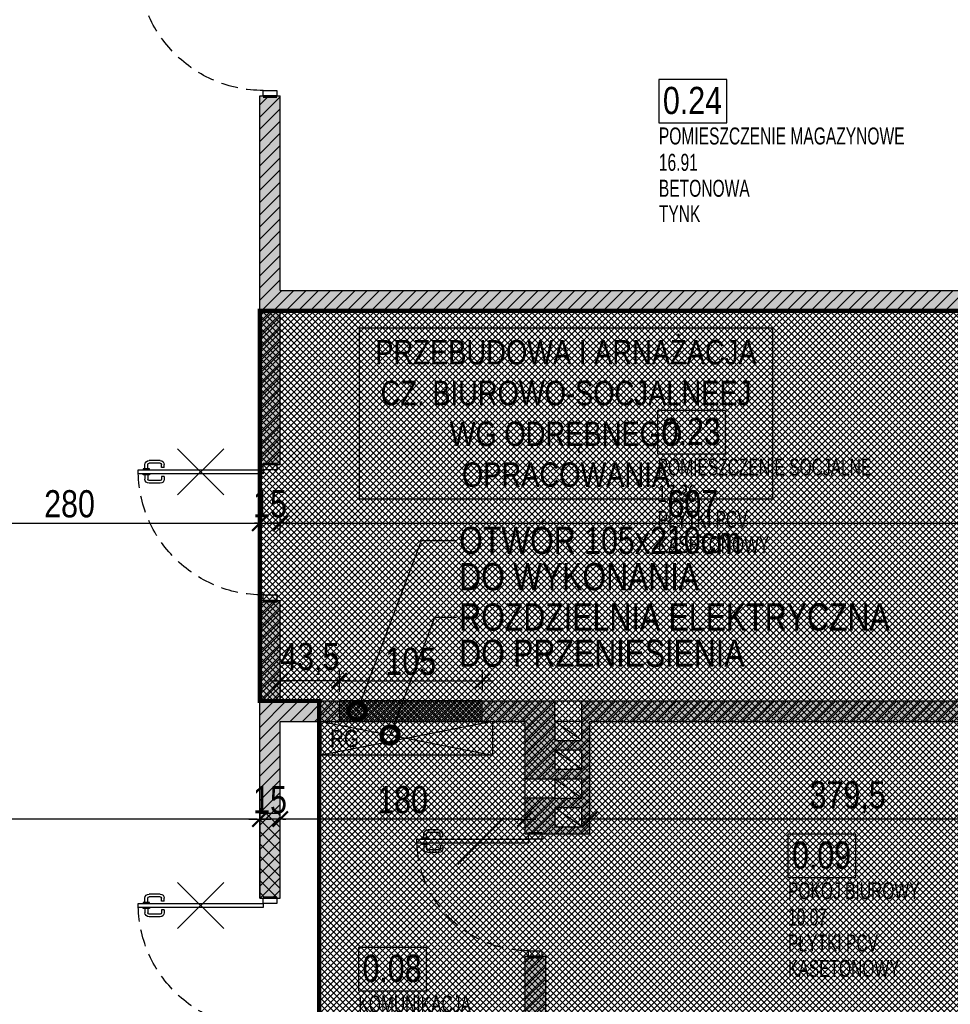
# Model space of a CAD drawing. Header units: millimetres. Extents: x 59331 to 112314, y -16110 to 34390.
# Tile 175 of 198: x 71515 to 72200, y 21172 to 21896. Entities that reach past the tile are written whole.
import ezdxf
from ezdxf import colors
from ezdxf.entities.mleader import LeaderData, LeaderLine
from ezdxf.math import Vec2, Vec3

# ---------------------------------------------------------------- set-up
doc = ezdxf.new("R2010")
doc.units = ezdxf.units.MM
doc.linetypes.add('( Dashed )', pattern=[0.75, 0.5, -0.25])
doc.linetypes.add('DASHED', pattern=[0.75, 0.5, -0.25])
doc.layers.get('DEFPOINTS').update_dxf_attribs({"lineweight": 9})
for name, color, linetype in [('_HSA_ELEKTRYKA', 72, 'Continuous'), ('_HSA_HATCH_WYPEŁNIENIA_PRZEGRÓD', 205, 'Continuous'), ('_HSA_NUMERACJA POMIESZCZEN', 43, 'Continuous'), ('_HSA_STOLARKA_WEWNĘTRZNA', 132, 'Continuous'), ('_HSA_WIDOKOWE_CIENKIE', 8, 'Continuous'), ('_HSA_WYM_100', 141, 'Continuous'), ('_HSA_ZAKRES_OPRACOWANIA', 213, 'Continuous'), ('_HSA_ŚCIANY_DZIAŁOWE', 6, 'Continuous')]:
    doc.layers.add(name, color=color, linetype=linetype)
doc.layers.add('_HSA_NUMERACJA POMIESZCZEN POMOC', color=7, linetype='Continuous', true_color=0x38940a, plot=False)
doc.layers.add('_HSA_WYBURZENIA', color=7, linetype='Continuous', true_color=0xdd0303)
doc.layers.add('_HSA_WYBURZENIA_01', color=7, linetype='Continuous', true_color=0xdd0303)
doc.layers.add('_HSA_ZAKRES_OPRACOWANIA_HATCH', color=31, linetype='Continuous', transparency=0.5)
doc.styles.add('Arial', font='Arial.ttf')
doc.styles.add('ARIAL_100', font='Arial.ttf', dxfattribs={"width": 0.8, "height": 20})
doc.styles.add('ARIAL_50', font='Arial Narrow.ttf', dxfattribs={"width": 0.8, "height": 10})
doc.dimstyles.new('WYM_WEWN_100', dxfattribs={"dimtxt": 20, "dimasz": 2, "dimexe": 10, "dimexo": 0, "dimgap": 4, "dimtad": 1, "dimdec": 1, "dimrnd": 0.1, "dimtxsty": 'ARIAL_100', "dimblk": 'Wym-03', "dimcen": 0, "dimdle": 10, "dimse1": 1, "dimse2": 1, "dimclrt": 256, "dimazin": 2, "dimtfac": 1, "dimtdec": 1, "dimtix": 1, "dimtmove": 2, "dimatfit": 0, "dimfxl": 1, "dimtolj": 1, "dimtzin": 0, "dimarcsym": 0})

# ---------------------------------------------------------------- blocks, each defined once
blk = doc.blocks.new('*U28')
for p, q in [((4.2, 87), (1.1, 87)), ((4.2, 88.25), (5, 88.25)), ((4.2, 83.75), (4.2, 88.25)), ((8.725, 88.25), (7.925, 88.25)), ((8.725, 83.75), (8.725, 88.25)), ((8.725, 87), (11.825, 87)), ((-1.9, 75.86), (-1.9, 84)), ((0.1, 75.86), (0.1, 84)), ((4.2, 85), (1.1, 85)), ((5, 83.75), (4.2, 83.75)), ((7.925, 83.75), (8.725, 83.75)), ((8.725, 85), (11.825, 85)), ((12.825, 75.86), (12.825, 84)), ((14.825, 75.86), (14.825, 84)), ((3.2, 74.86), (1.1, 74.86)), ((3.2, 72.86), (1.1, 72.86)), ((3.2, 72.86), (3.2, 74.86)), ((9.725, 72.86), (9.725, 74.86)), ((9.725, 74.86), (11.825, 74.86)), ((9.725, 72.86), (11.825, 72.86))]:
    blk.add_line(p, q)
for points in [[(5, 0), (7.925, 0), (7.925, 92), (5, 92)], [(1, 0), (1, -10), (5, -10), (5, 0)], [(97, 0), (97, -10), (101, -10), (101, 0)]]:
    blk.add_lwpolyline(points, close=True)
for points in [[(0, 0), (0, -10)], [(102, 0), (102, -10)]]:
    blk.add_lwpolyline(points)
for centre, radius, start, end in [((1.1, 84), 3, 90, 180), ((11.825, 84), 3, 0, 90), ((1.1, 84), 1, 90, 180), ((11.825, 84), 1, 0, 90), ((1.1, 75.86), 3, 180, 270), ((1.1, 75.86), 1, 180, 270), ((11.825, 75.86), 3, 270, 0), ((11.825, 75.86), 1, 270, 0)]:
    blk.add_arc(centre, radius, start, end)
at = {"linetype": 'DASHED', "ltscale": 25}
blk.add_arc((5, 0), 92, 0, 90, dxfattribs=at)
blk = doc.blocks.new('*U30')
for p, q in [((-1.9, 65.86), (-1.9, 74)), ((0.1, 65.86), (0.1, 74)), ((4.2, 77), (1.1, 77)), ((4.2, 75), (1.1, 75)), ((4.2, 78.25), (5, 78.25)), ((4.2, 73.75), (4.2, 78.25)), ((5, 73.75), (4.2, 73.75)), ((8.725, 78.25), (7.925, 78.25)), ((7.925, 73.75), (8.725, 73.75)), ((8.725, 73.75), (8.725, 78.25)), ((8.725, 77), (11.825, 77)), ((8.725, 75), (11.825, 75)), ((12.825, 65.86), (12.825, 74)), ((14.825, 65.86), (14.825, 74)), ((3.2, 64.86), (1.1, 64.86)), ((3.2, 62.86), (1.1, 62.86)), ((3.2, 62.86), (3.2, 64.86)), ((9.725, 62.86), (9.725, 64.86)), ((9.725, 64.86), (11.825, 64.86)), ((9.725, 62.86), (11.825, 62.86))]:
    blk.add_line(p, q)
for points in [[(5, 0), (7.925, 0), (7.925, 82), (5, 82)], [(1, 0), (1, -10), (5, -10), (5, 0)], [(87, 0), (87, -10), (91, -10), (91, 0)]]:
    blk.add_lwpolyline(points, close=True)
for points in [[(0, 0), (0, -10)], [(92, 0), (92, -10)]]:
    blk.add_lwpolyline(points)
at = {"linetype": 'DASHED', "ltscale": 25}
blk.add_arc((5, 0), 82, 0, 90, dxfattribs=at)
for centre, radius, start, end in [((1.1, 74), 3, 90, 180), ((1.1, 74), 1, 90, 180), ((11.825, 74), 3, 0, 90), ((11.825, 74), 1, 0, 90), ((1.1, 65.86), 3, 180, 270), ((1.1, 65.86), 1, 180, 270), ((11.825, 65.86), 3, 270, 0), ((11.825, 65.86), 1, 270, 0)]:
    blk.add_arc(centre, radius, start, end)
blk = doc.blocks.new('NUMERACJA_POMIESZCZEŃ_200')
blk.add_lwpolyline([(50, 31.85), (0, 31.85), (0, 0), (50, 0)], close=True)
at = {"style": 'ARIAL_100', "width": 0.8}
blk.add_attdef('OPIS_TABELKA', (2.96, 6.47), '', height=20, dxfattribs=at)
at = {"layer": '_HSA_NUMERACJA POMIESZCZEN POMOC', "style": 'ARIAL_50', "width": 0.8}
for tag, p in [('NAZWA', (0, -15.93)), ('POWIERZCHNIA', (0, -35.3)), ('POSADZKA', (0, -54.39)), ('SUFIT', (0, -73.08))]:
    blk.add_attdef(tag, p, '', height=12.5, dxfattribs=at)
blk = doc.blocks.new('A$C6782ac1e')
at = {"linetype": 'Continuous', "ltscale": 400}
for p, q in [((-12.24, 20.65), (12.24, -20.65)), ((20.65, 12.24), (-20.65, -12.24))]:
    blk.add_line(p, q, dxfattribs=at)
blk = doc.blocks.new('_DotSmall')
at = {"color": 0, "linetype": 'ByBlock', "const_width": 0.5}
blk.add_lwpolyline([(-0.0625, 0, 1), (0.0625, 0, 1)], format="xyb", close=True, dxfattribs=at)
blk = doc.blocks.new('Wym-03')
for p, q in [((0, 4), (0, -4)), ((-4, 0), (4, 0))]:
    blk.add_line(p, q)
blk.add_lwpolyline([(-2.83, -2.83, 0.8, 0.8, 0), (2.83, 2.83, 0.05, 0.05, 0)], format="xyseb")
blk = doc.blocks.new('*D408')
at = {"layer": '_HSA_WYBURZENIA_01', "color": 0, "lineweight": -2, "transparency": 16777216}
blk.add_line((71752.31, 21409.71), (71853.31, 21409.71), dxfattribs=at)
at = {"layer": 'DEFPOINTS', "color": 0, "transparency": 16777216}
for p in [(71855.31, 21409.71), (71750.31, 21379.88), (71855.31, 21379.88)]:
    blk.add_point(p, dxfattribs=at)
at = {"layer": '_HSA_WYBURZENIA_01', "color": 0, "lineweight": -2, "transparency": 16777216, "xscale": 2, "yscale": 2, "zscale": 2, "rotation": 180}
blk.add_blockref('Wym-03', (71750.31, 21409.71), dxfattribs=at)
at = {"layer": '_HSA_WYBURZENIA_01', "color": 0, "lineweight": -2, "transparency": 16777216, "xscale": 2, "yscale": 2, "zscale": 2}
blk.add_blockref('Wym-03', (71855.31, 21409.71), dxfattribs=at)
at = {"layer": '_HSA_WYBURZENIA_01', "transparency": 16777216, "insert": (71802.81, 21423.92), "char_height": 20, "attachment_point": 5, "style": 'ARIAL_100'}
blk.add_mtext('\\A1;105', dxfattribs=at)
blk = doc.blocks.new('*D409')
at = {"layer": '_HSA_WYBURZENIA_01', "color": 0, "lineweight": -2, "transparency": 16777216}
for p, q in [((71704.81, 21409.71), (71702.81, 21409.71)), ((71750.31, 21409.71), (71706.81, 21409.71)), ((71752.31, 21409.71), (71754.31, 21409.71))]:
    blk.add_line(p, q, dxfattribs=at)
at = {"layer": 'DEFPOINTS', "color": 0, "transparency": 16777216}
for p in [(71706.81, 21409.71), (71706.81, 21394.88), (71750.31, 21394.88)]:
    blk.add_point(p, dxfattribs=at)
at = {"layer": '_HSA_WYBURZENIA_01', "color": 0, "lineweight": -2, "transparency": 16777216, "xscale": 2, "yscale": 2, "zscale": 2}
blk.add_blockref('Wym-03', (71706.81, 21409.71), dxfattribs=at)
at = {"layer": '_HSA_WYBURZENIA_01', "color": 0, "lineweight": -2, "transparency": 16777216, "xscale": 2, "yscale": 2, "zscale": 2, "rotation": 180}
blk.add_blockref('Wym-03', (71750.31, 21409.71), dxfattribs=at)
at = {"layer": '_HSA_WYBURZENIA_01', "transparency": 16777216, "insert": (71728.56, 21425.73), "char_height": 20, "attachment_point": 5, "style": 'ARIAL_100'}
blk.add_mtext('\\A1;43,5', dxfattribs=at)
blk = doc.blocks.new('*D732')
at = {"layer": '_HSA_WYM_100', "color": 0, "lineweight": -2, "transparency": 16777216}
blk.add_line((71413.81, 21525.61), (71689.81, 21525.61), dxfattribs=at)
at = {"layer": 'DEFPOINTS', "color": 0, "transparency": 16777216}
for p in [(71691.81, 21525.61), (71411.81, 21499.96), (71691.81, 21468.86)]:
    blk.add_point(p, dxfattribs=at)
at = {"layer": '_HSA_WYM_100', "color": 0, "lineweight": -2, "transparency": 16777216, "xscale": 2, "yscale": 2, "zscale": 2}
for p, rotation in [((71411.81, 21525.61), 180.0000000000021), ((71691.81, 21525.61), 2.137332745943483e-12)]:
    blk.add_blockref('Wym-03', p, dxfattribs=dict(at, rotation=rotation))
at = {"layer": '_HSA_WYM_100', "transparency": 16777216, "insert": (71551.81, 21539.82), "char_height": 20, "attachment_point": 5, "style": 'ARIAL_100'}
blk.add_mtext('\\A1;280', dxfattribs=at)
blk = doc.blocks.new('*D733')
at = {"layer": '_HSA_WYM_100', "color": 0, "lineweight": -2, "transparency": 16777216}
for p, q in [((71689.81, 21525.61), (71687.81, 21525.61)), ((71691.81, 21525.61), (71706.81, 21525.61)), ((71708.81, 21525.61), (71710.81, 21525.61))]:
    blk.add_line(p, q, dxfattribs=at)
at = {"layer": 'DEFPOINTS', "color": 0, "transparency": 16777216}
for p in [(71706.81, 21525.61), (71691.81, 21468.86), (71706.81, 21468.86)]:
    blk.add_point(p, dxfattribs=at)
at = {"layer": '_HSA_WYM_100', "color": 0, "lineweight": -2, "transparency": 16777216, "xscale": 2, "yscale": 2, "zscale": 2}
for p, rotation in [((71691.81, 21525.61), 2.158273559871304e-12), ((71706.81, 21525.61), 180.0000000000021)]:
    blk.add_blockref('Wym-03', p, dxfattribs=dict(at, rotation=rotation))
at = {"layer": '_HSA_WYM_100', "transparency": 16777216, "insert": (71699.31, 21539.82), "char_height": 20, "attachment_point": 5, "style": 'ARIAL_100'}
blk.add_mtext('\\A1;15', dxfattribs=at)
blk = doc.blocks.new('*D734')
at = {"layer": '_HSA_WYM_100', "color": 0, "lineweight": -2, "transparency": 16777216}
blk.add_line((71708.81, 21525.61), (72311.81, 21525.61), dxfattribs=at)
at = {"layer": 'DEFPOINTS', "color": 0, "transparency": 16777216}
for p in [(72313.81, 21619.24), (72313.81, 21525.61), (71706.81, 21468.86)]:
    blk.add_point(p, dxfattribs=at)
at = {"layer": '_HSA_WYM_100', "color": 0, "lineweight": -2, "transparency": 16777216, "xscale": 2, "yscale": 2, "zscale": 2}
for p, rotation in [((71706.81, 21525.61), 180.0000000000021), ((72313.81, 21525.61), 2.137332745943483e-12)]:
    blk.add_blockref('Wym-03', p, dxfattribs=dict(at, rotation=rotation))
at = {"layer": '_HSA_WYM_100', "transparency": 16777216, "insert": (72010.31, 21539.82), "char_height": 20, "attachment_point": 5, "style": 'ARIAL_100'}
blk.add_mtext('\\A1;607', dxfattribs=at)
blk = doc.blocks.new('*D824')
at = {"layer": '_HSA_WYM_100', "color": 0, "lineweight": -2, "transparency": 16777216}
blk.add_line((72311.81, 21307.95), (71936.49, 21307.95), dxfattribs=at)
at = {"layer": 'DEFPOINTS', "color": 0, "transparency": 16777216}
for p in [(71934.49, 21370.53), (72313.81, 21370.53), (71934.49, 21307.95)]:
    blk.add_point(p, dxfattribs=at)
at = {"layer": '_HSA_WYM_100', "color": 0, "lineweight": -2, "transparency": 16777216, "xscale": 2, "yscale": 2, "zscale": 2}
for p, rotation in [((71934.49, 21307.95), 179.9999999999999), ((72313.81, 21307.95), 359.9999999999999)]:
    blk.add_blockref('Wym-03', p, dxfattribs=dict(at, rotation=rotation))
at = {"layer": '_HSA_WYM_100', "transparency": 16777216, "insert": (72124.15, 21323.97), "char_height": 20, "attachment_point": 5, "style": 'ARIAL_100'}
blk.add_mtext('\\A1;379,5', dxfattribs=at)
blk = doc.blocks.new('*D825')
at = {"layer": '_HSA_WYM_100', "color": 0, "lineweight": -2, "transparency": 16777216}
blk.add_line((71884.81, 21307.95), (71708.81, 21307.95), dxfattribs=at)
at = {"layer": 'DEFPOINTS', "color": 0, "transparency": 16777216}
for p in [(71706.81, 21312.01), (71706.81, 21307.95), (71886.81, 21307.95)]:
    blk.add_point(p, dxfattribs=at)
at = {"layer": '_HSA_WYM_100', "color": 0, "lineweight": -2, "transparency": 16777216, "xscale": 2, "yscale": 2, "zscale": 2}
for p, rotation in [((71706.81, 21307.95), 179.9999999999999), ((71886.81, 21307.95), 359.9999999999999)]:
    blk.add_blockref('Wym-03', p, dxfattribs=dict(at, rotation=rotation))
at = {"layer": '_HSA_WYM_100', "transparency": 16777216, "insert": (71796.81, 21322.16), "char_height": 20, "attachment_point": 5, "style": 'ARIAL_100'}
blk.add_mtext('\\A1;180', dxfattribs=at)
blk = doc.blocks.new('*D826')
at = {"layer": '_HSA_WYM_100', "color": 0, "lineweight": -2, "transparency": 16777216}
for p, q in [((71689.81, 21307.95), (71687.81, 21307.95)), ((71706.81, 21307.95), (71691.81, 21307.95)), ((71708.81, 21307.95), (71710.81, 21307.95))]:
    blk.add_line(p, q, dxfattribs=at)
at = {"layer": 'DEFPOINTS', "color": 0, "transparency": 16777216}
for p in [(71691.81, 21312.57), (71691.81, 21307.95), (71706.81, 21312.01)]:
    blk.add_point(p, dxfattribs=at)
at = {"layer": '_HSA_WYM_100', "color": 0, "lineweight": -2, "transparency": 16777216, "xscale": 2, "yscale": 2, "zscale": 2}
for p, rotation in [((71691.81, 21307.95), 359.9999999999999), ((71706.81, 21307.95), 179.9999999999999)]:
    blk.add_blockref('Wym-03', p, dxfattribs=dict(at, rotation=rotation))
at = {"layer": '_HSA_WYM_100', "transparency": 16777216, "insert": (71699.31, 21322.16), "char_height": 20, "attachment_point": 5, "style": 'ARIAL_100'}
blk.add_mtext('\\A1;15', dxfattribs=at)
blk = doc.blocks.new('*D827')
at = {"layer": '_HSA_WYM_100', "color": 0, "lineweight": -2, "transparency": 16777216}
blk.add_line((71689.81, 21307.95), (70794.33, 21307.95), dxfattribs=at)
at = {"layer": 'DEFPOINTS', "color": 0, "transparency": 16777216}
for p in [(70792.33, 21352.41), (71691.81, 21312.57), (70792.33, 21307.95)]:
    blk.add_point(p, dxfattribs=at)
at = {"layer": '_HSA_WYM_100', "color": 0, "lineweight": -2, "transparency": 16777216, "xscale": 2, "yscale": 2, "zscale": 2}
for p, rotation in [((70792.33, 21307.95), 179.9999999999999), ((71691.81, 21307.95), 359.9999999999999)]:
    blk.add_blockref('Wym-03', p, dxfattribs=dict(at, rotation=rotation))
at = {"layer": '_HSA_WYM_100', "transparency": 16777216, "insert": (71242.07, 21323.97), "char_height": 20, "attachment_point": 5, "style": 'ARIAL_100'}
blk.add_mtext('\\A1;899,5', dxfattribs=at)

msp = doc.modelspace()

# ---------------------------------------------------------------- hatches: boundary and pattern name
at = {"layer": '_HSA_HATCH_WYPEŁNIENIA_PRZEGRÓD'}
h = msp.add_hatch(dxfattribs=at)
h.set_pattern_fill('ANSI31', color=256, scale=2, angle=-1e-13, style=0)
h.paths.add_polyline_path([(71706.81, 23208.7), (71706.81, 23216.14), (71691.81, 23216.14), (71691.81, 23208.7)])
h.paths.add_polyline_path([(71677.81, 23208.7), (71677.81, 23172.98), (71727.81, 23172.98), (71727.81, 23208.7)])
h.paths.add_polyline_path([(71706.81, 23172.98), (71691.81, 23172.98), (71691.81, 23005.54), (71706.81, 23005.54)])
h.paths.add_polyline_path([(72028.81, 22730.14), (72028.81, 22702.23), (72043.81, 22702.23), (72043.81, 22730.14), (72313.81, 22730.14), (72313.81, 22745.14), (71706.81, 22745.14), (71706.81, 22856.54), (71691.81, 22856.54), (71691.81, 22705.14), (71706.81, 22705.14), (71706.81, 22730.14)])
h.paths.add_polyline_path([(72043.81, 22617.23), (72028.81, 22617.23), (72028.81, 22591.14), (71991.75, 22591.14), (71991.75, 22579.14), (72028.81, 22579.14), (72028.81, 22525.32), (72043.81, 22525.32)])
h.paths.add_polyline_path([(71822.13, 22591.14), (71822.13, 22579.14), (71860.81, 22579.14), (71860.81, 22369.14), (71706.81, 22369.14), (71706.81, 22579.14), (71752.13, 22579.14), (71752.13, 22591.14), (71706.81, 22591.14), (71706.81, 22616.14), (71691.81, 22616.14), (71691.81, 22208.9), (71706.81, 22208.9), (71706.81, 22357.14), (72313.81, 22357.14), (72313.81, 22369.14), (72073.95, 22369.14), (72073.95, 22429.09), (72063.81, 22429.09), (72043.81, 22429.09), (72043.81, 22443.09), (72063.81, 22443.09), (72073.95, 22443.09), (72073.95, 22453.09), (72063.81, 22453.09), (72043.81, 22453.09), (72043.81, 22467.09), (72063.81, 22467.09), (72073.95, 22467.09), (72073.95, 22477.09), (72063.81, 22477.09), (72043.81, 22477.09), (72043.81, 22491.09), (72063.81, 22491.09), (72073.95, 22491.09), (72073.95, 22501.09), (72063.81, 22501.09), (72043.81, 22501.09), (72043.81, 22515.09), (72063.81, 22515.09), (72073.95, 22515.09), (72073.95, 22525.32), (72028.81, 22525.32), (72028.81, 22419.09), (72043.81, 22419.09), (72063.81, 22419.09), (72063.81, 22405.09), (72043.81, 22405.09), (72028.81, 22405.09), (72028.81, 22395.09), (72043.81, 22395.09), (72063.81, 22395.09), (72063.81, 22381.09), (72043.81, 22381.09), (72028.81, 22381.09), (72028.81, 22369.14), (71873.81, 22369.14), (71873.81, 22579.14), (71921.75, 22579.14), (71921.75, 22591.14)])
h.paths.add_polyline_path([(71706.81, 21990.42), (71706.81, 22108.9), (71691.81, 22108.9), (71691.81, 21940.02), (71706.81, 21940.02), (71706.81, 21975.42), (72313.81, 21975.42), (72313.81, 21990.42)])
h.paths.add_polyline_path([(71706.81, 21696.88), (71706.81, 21840.02), (71691.81, 21840.02), (71691.81, 21568.86), (71706.81, 21568.86), (71706.81, 21681.88), (72313.81, 21681.88), (72313.81, 21696.88)])
at = {"layer": '_HSA_HATCH_WYPEŁNIENIA_PRZEGRÓD', "true_color": 0x969696}
h = msp.add_hatch(color=252, dxfattribs=at)
h.paths.add_polyline_path([(71706.81, 23216.14), (71691.81, 23216.14), (71691.81, 23208.7), (71706.81, 23208.7)])
h.paths.add_polyline_path([(71727.81, 23208.7), (71677.81, 23208.7), (71677.81, 23172.98), (71727.81, 23172.98)])
h.paths.add_polyline_path([(71706.81, 23172.98), (71691.81, 23172.98), (71691.81, 23005.54), (71706.81, 23005.54)])
h.paths.add_polyline_path([(72313.81, 22745.14), (71706.81, 22745.14), (71706.81, 22856.54), (71691.81, 22856.54), (71691.81, 22705.14), (71706.81, 22705.14), (71706.81, 22730.14), (72028.81, 22730.14), (72028.81, 22702.23), (72043.81, 22702.23), (72043.81, 22730.14), (72313.81, 22730.14)])
h.paths.add_polyline_path([(72043.81, 22617.23), (72028.81, 22617.23), (72028.81, 22591.14), (71991.75, 22591.14), (71991.75, 22579.14), (72028.81, 22579.14), (72028.81, 22525.32), (72043.81, 22525.32)])
h.paths.add_polyline_path([(71921.75, 22591.14), (71822.13, 22591.14), (71822.13, 22579.14), (71860.81, 22579.14), (71860.81, 22369.14), (71706.81, 22369.14), (71706.81, 22579.14), (71752.13, 22579.14), (71752.13, 22591.14), (71706.81, 22591.14), (71706.81, 22616.14), (71691.81, 22616.14), (71691.81, 22208.9), (71706.81, 22208.9), (71706.81, 22357.14), (72313.81, 22357.14), (72313.81, 22369.14), (72073.95, 22369.14), (72073.95, 22429.09), (72063.81, 22429.09), (72043.81, 22429.09), (72043.81, 22443.09), (72063.81, 22443.09), (72073.95, 22443.09), (72073.95, 22453.09), (72063.81, 22453.09), (72043.81, 22453.09), (72043.81, 22467.09), (72063.81, 22467.09), (72073.95, 22467.09), (72073.95, 22477.09), (72063.81, 22477.09), (72043.81, 22477.09), (72043.81, 22491.09), (72063.81, 22491.09), (72073.95, 22491.09), (72073.95, 22501.09), (72063.81, 22501.09), (72043.81, 22501.09), (72043.81, 22515.09), (72063.81, 22515.09), (72073.95, 22515.09), (72073.95, 22525.32), (72028.81, 22525.32), (72028.81, 22419.09), (72043.81, 22419.09), (72063.81, 22419.09), (72063.81, 22405.09), (72043.81, 22405.09), (72028.81, 22405.09), (72028.81, 22395.09), (72043.81, 22395.09), (72063.81, 22395.09), (72063.81, 22381.09), (72043.81, 22381.09), (72028.81, 22381.09), (72028.81, 22369.14), (71873.81, 22369.14), (71873.81, 22579.14), (71921.75, 22579.14)])
h.paths.add_polyline_path([(72313.81, 21990.42), (71706.81, 21990.42), (71706.81, 22108.9), (71691.81, 22108.9), (71691.81, 21940.02), (71706.81, 21940.02), (71706.81, 21975.42), (72313.81, 21975.42)])
h.paths.add_polyline_path([(72313.81, 21696.88), (71706.81, 21696.88), (71706.81, 21840.02), (71691.81, 21840.02), (71691.81, 21568.86), (71706.81, 21568.86), (71706.81, 21681.88), (72313.81, 21681.88)])
at = {"layer": '_HSA_HATCH_WYPEŁNIENIA_PRZEGRÓD'}
h = msp.add_hatch(dxfattribs=at)
h.set_pattern_fill('ANSI31', color=256, scale=2, angle=-1e-13, style=0)
h.paths.add_polyline_path([(71908.74, 21379.88), (71908.74, 21394.88), (71706.81, 21394.88), (71706.81, 21468.86), (71691.81, 21468.86), (71691.81, 21249.88), (71706.81, 21249.88), (71706.81, 21379.88), (71886.81, 21379.88), (71886.81, 21337.42), (71908.74, 21337.42), (71928.74, 21337.42), (71928.74, 21323.42), (71908.74, 21323.42), (71886.81, 21323.42), (71886.81, 21297.11), (71934.49, 21297.11), (71934.49, 21379.88), (72263.81, 21379.88), (72263.81, 21394.88), (71928.74, 21394.88), (71928.74, 21379.88), (71928.74, 21365.88), (71908.74, 21365.88)])
h.paths.add_polyline_path([(71908.74, 21358.65), (71928.74, 21358.65), (71928.74, 21344.65), (71908.74, 21344.65)], flags=16)
h.paths.add_polyline_path([(71908.74, 21316.2), (71928.74, 21316.2), (71928.74, 21302.2), (71908.74, 21302.2)], flags=16)
h.paths.add_polyline_path([(72313.81, 21127.88), (71901.81, 21127.88), (71901.81, 21207.11), (71886.81, 21207.11), (71886.81, 21074.05), (71901.81, 21074.05), (71901.81, 21112.88), (72313.81, 21112.88)])
h.paths.add_polyline_path([(71908.74, 20904.5), (71928.74, 20904.5), (71928.74, 20890.5), (71928.74, 20873.38), (72313.81, 20873.38), (72313.81, 20888.38), (71931.84, 20888.38), (71931.84, 20948.43), (71901.81, 20948.43), (71901.81, 20984.05), (71886.81, 20984.05), (71886.81, 20829.05), (71901.81, 20829.05), (71901.81, 20873.38), (71908.74, 20873.38), (71908.74, 20890.5)])
h.paths.add_polyline_path([(71908.74, 20911.72), (71908.74, 20925.72), (71928.74, 20925.72), (71928.74, 20911.72)], flags=16)
h.paths.add_polyline_path([(71901.81, 20657.53), (71901.81, 20739.05), (71886.81, 20739.05), (71886.81, 20589.05), (71901.81, 20589.05), (71901.81, 20612.88), (72313.81, 20612.88), (72313.81, 20627.88), (71901.81, 20627.88)])
h.paths.add_polyline_path([(71908.74, 20412), (71928.74, 20412), (71928.74, 20398), (71928.74, 20380.88), (72313.81, 20380.88), (72313.81, 20392.88), (71931.84, 20392.88), (71931.84, 20455.93), (71901.81, 20455.93), (71901.81, 20499.05), (71886.81, 20499.05), (71886.81, 20362.05), (71901.81, 20362.05), (71901.81, 20380.88), (71908.74, 20380.88), (71908.74, 20398)])
h.paths.add_polyline_path([(71908.74, 20419.22), (71908.74, 20433.22), (71928.74, 20433.22), (71928.74, 20419.22)], flags=16)
h.paths.add_polyline_path([(72313.81, 20143.42), (71901.81, 20143.42), (71901.81, 20193.53), (71901.81, 20272.05), (71886.81, 20272.05), (71886.81, 20131.42), (72313.81, 20131.42)])
h.paths.add_polyline_path([(71901.81, 20041.42), (71886.81, 20041.42), (71886.81, 20039.88), (71833.78, 20039.88), (71833.78, 20024.88), (71886.81, 20024.88), (71886.81, 19969.6), (71896.48, 19969.6), (71916.48, 19969.6), (71916.48, 19955.6), (71896.48, 19955.6), (71886.81, 19955.6), (71886.81, 19928.37), (71896.48, 19928.37), (71916.48, 19928.37), (71916.48, 19914.37), (71896.48, 19914.37), (71886.81, 19914.37), (71886.81, 19911.42), (71713.81, 19911.42), (71713.81, 19896.42), (71789.81, 19896.42), (71789.81, 19851.42), (71801.81, 19851.42), (71801.81, 19896.42), (71907.81, 19896.42), (71907.81, 19851.42), (71919.81, 19851.42), (71919.81, 19896.42), (72008.81, 19896.42), (72008.81, 19781.42), (71894.66, 19781.42), (71894.66, 19766.42), (72008.81, 19766.42), (72008.81, 19759.24), (72023.81, 19759.24), (72023.81, 19829.83), (72059.54, 19829.83), (72059.54, 19896.42), (72313.81, 19896.42), (72313.81, 19911.42), (71926.81, 19911.42), (71926.81, 19935.95), (71916.48, 19935.95), (71896.48, 19935.95), (71896.48, 19949.95), (71916.48, 19949.95), (71926.81, 19949.95), (71926.81, 19975.26), (71901.81, 19975.26)])
h.paths.add_polyline_path([(72030.4, 19892.85), (72050.4, 19892.85), (72050.4, 19878.85), (72030.4, 19878.85)], flags=16)
h.paths.add_polyline_path([(72030.4, 19873.19), (72050.4, 19873.19), (72050.4, 19859.19), (72030.4, 19859.19)], flags=16)
h.paths.add_polyline_path([(72030.4, 19851.62), (72050.4, 19851.62), (72050.4, 19837.62), (72030.4, 19837.62)], flags=16)
h.paths.add_polyline_path([(71763.78, 20039.88), (71706.81, 20039.88), (71706.81, 20024.88), (71763.78, 20024.88)])
h.paths.add_polyline_path([(71804.66, 19781.42), (71713.81, 19781.42), (71713.81, 19766.42), (71804.66, 19766.42)], flags=17)
h.paths.add_polyline_path([(72023.81, 19658.24), (72008.81, 19658.24), (72008.81, 19580.42), (72023.81, 19580.42)])
at = {"layer": '_HSA_HATCH_WYPEŁNIENIA_PRZEGRÓD', "true_color": 0x969696}
h = msp.add_hatch(color=252, dxfattribs=at)
h.paths.add_polyline_path([(71908.74, 21379.88), (71908.74, 21394.88), (71706.81, 21394.88), (71706.81, 21468.86), (71691.81, 21468.86), (71691.81, 21249.88), (71706.81, 21249.88), (71706.81, 21379.88), (71886.81, 21379.88), (71886.81, 21337.42), (71908.74, 21337.42), (71928.74, 21337.42), (71928.74, 21323.42), (71908.74, 21323.42), (71886.81, 21323.42), (71886.81, 21297.11), (71934.49, 21297.11), (71934.49, 21379.88), (72263.81, 21379.88), (72263.81, 21394.88), (71928.74, 21394.88), (71928.74, 21379.88), (71928.74, 21365.88), (71908.74, 21365.88)])
h.paths.add_polyline_path([(71908.74, 21358.65), (71928.74, 21358.65), (71928.74, 21344.65), (71908.74, 21344.65)], flags=16)
h.paths.add_polyline_path([(71908.74, 21316.2), (71928.74, 21316.2), (71928.74, 21302.2), (71908.74, 21302.2)], flags=16)
h.paths.add_polyline_path([(72313.81, 21127.88), (71901.81, 21127.88), (71901.81, 21207.11), (71886.81, 21207.11), (71886.81, 21074.05), (71901.81, 21074.05), (71901.81, 21112.88), (72313.81, 21112.88)])
h.paths.add_polyline_path([(71908.74, 20904.5), (71928.74, 20904.5), (71928.74, 20890.5), (71928.74, 20873.38), (72313.81, 20873.38), (72313.81, 20888.38), (71931.84, 20888.38), (71931.84, 20948.43), (71901.81, 20948.43), (71901.81, 20984.05), (71886.81, 20984.05), (71886.81, 20829.05), (71901.81, 20829.05), (71901.81, 20873.38), (71908.74, 20873.38), (71908.74, 20890.5)])
h.paths.add_polyline_path([(71908.74, 20911.72), (71908.74, 20925.72), (71928.74, 20925.72), (71928.74, 20911.72)], flags=16)
h.paths.add_polyline_path([(71901.81, 20657.53), (71901.81, 20739.05), (71886.81, 20739.05), (71886.81, 20589.05), (71901.81, 20589.05), (71901.81, 20612.88), (72313.81, 20612.88), (72313.81, 20627.88), (71901.81, 20627.88)])
h.paths.add_polyline_path([(71908.74, 20412), (71928.74, 20412), (71928.74, 20398), (71928.74, 20380.88), (72313.81, 20380.88), (72313.81, 20392.88), (71931.84, 20392.88), (71931.84, 20455.93), (71901.81, 20455.93), (71901.81, 20499.05), (71886.81, 20499.05), (71886.81, 20362.05), (71901.81, 20362.05), (71901.81, 20380.88), (71908.74, 20380.88), (71908.74, 20398)])
h.paths.add_polyline_path([(71908.74, 20419.22), (71908.74, 20433.22), (71928.74, 20433.22), (71928.74, 20419.22)], flags=16)
h.paths.add_polyline_path([(72313.81, 20143.42), (71901.81, 20143.42), (71901.81, 20193.53), (71901.81, 20272.05), (71886.81, 20272.05), (71886.81, 20131.42), (72313.81, 20131.42)])
h.paths.add_polyline_path([(71901.81, 20041.42), (71886.81, 20041.42), (71886.81, 20039.88), (71833.78, 20039.88), (71833.78, 20024.88), (71886.81, 20024.88), (71886.81, 19969.6), (71896.48, 19969.6), (71916.48, 19969.6), (71916.48, 19955.6), (71896.48, 19955.6), (71886.81, 19955.6), (71886.81, 19928.37), (71896.48, 19928.37), (71916.48, 19928.37), (71916.48, 19914.37), (71896.48, 19914.37), (71886.81, 19914.37), (71886.81, 19911.42), (71713.81, 19911.42), (71713.81, 19896.42), (71789.81, 19896.42), (71789.81, 19851.42), (71801.81, 19851.42), (71801.81, 19896.42), (71907.81, 19896.42), (71907.81, 19851.42), (71919.81, 19851.42), (71919.81, 19896.42), (72008.81, 19896.42), (72008.81, 19781.42), (71894.66, 19781.42), (71894.66, 19766.42), (72008.81, 19766.42), (72008.81, 19759.24), (72023.81, 19759.24), (72023.81, 19829.83), (72059.54, 19829.83), (72059.54, 19896.42), (72313.81, 19896.42), (72313.81, 19911.42), (71926.81, 19911.42), (71926.81, 19935.95), (71916.48, 19935.95), (71896.48, 19935.95), (71896.48, 19949.95), (71916.48, 19949.95), (71926.81, 19949.95), (71926.81, 19975.26), (71901.81, 19975.26)])
h.paths.add_polyline_path([(72030.4, 19892.85), (72050.4, 19892.85), (72050.4, 19878.85), (72030.4, 19878.85)], flags=16)
h.paths.add_polyline_path([(72030.4, 19873.19), (72050.4, 19873.19), (72050.4, 19859.19), (72030.4, 19859.19)], flags=16)
h.paths.add_polyline_path([(72030.4, 19851.62), (72050.4, 19851.62), (72050.4, 19837.62), (72030.4, 19837.62)], flags=16)
h.paths.add_polyline_path([(71763.78, 20039.88), (71706.81, 20039.88), (71706.81, 20024.88), (71763.78, 20024.88)])
h.paths.add_polyline_path([(71804.66, 19781.42), (71713.81, 19781.42), (71713.81, 19766.42), (71804.66, 19766.42)], flags=17)
h.paths.add_polyline_path([(72023.81, 19658.24), (72008.81, 19658.24), (72008.81, 19580.42), (72023.81, 19580.42)])
at = {"layer": '_HSA_WYBURZENIA'}
h = msp.add_hatch(dxfattribs=at)
h.set_pattern_fill('ANSI37', color=256)
h.paths.add_polyline_path([(71750.31, 21379.88), (71855.31, 21379.88), (71855.31, 21394.88), (71750.31, 21394.88)])
h = msp.add_hatch(dxfattribs=at)
h.set_pattern_fill('ANSI37', color=256, scale=2, angle=-180)
h.paths.add_polyline_path([(71691.81, 21114.01), (71706.81, 21114.01), (71706.81, 21149.88), (71691.81, 21149.88)])
h.paths.add_polyline_path([(71691.81, 21249.88), (71706.81, 21249.88), (71706.81, 21312.01), (71691.81, 21312.01)])
at = {"layer": '_HSA_ZAKRES_OPRACOWANIA_HATCH', "linetype": '( Dashed )', "ltscale": 25, "true_color": 0xd4c5c8}
h = msp.add_hatch(dxfattribs=at)
h.set_pattern_fill('ANSI37', color=9)
h.set_pattern_definition([(45, (-16000, 0), (-2.24506403, 2.24506403), []), (135, (-16000, 0), (-2.24506403, -2.24506403), [])])
h.paths.add_polyline_path([(70792.33, 21044.14), (71735.43, 21044.14), (71735.43, 21379.88), (71735.43, 21394.88), (71691.81, 21394.88), (71691.81, 21681.88), (72313.81, 21681.88), (72313.81, 20394.88), (71901.81, 20394.88), (71706.81, 20394.88), (71706.81, 20543.14), (71419.33, 20543.14), (71419.33, 20789.14), (70792.33, 20789.14)])

# ---------------------------------------------------------------- linework, layer by layer
at = {"layer": '_HSA_ELEKTRYKA'}
for p, q in [((71736.81, 21379.88), (71862.81, 21354.88)), ((71862.81, 21379.88), (71736.81, 21354.88))]:
    msp.add_line(p, q, dxfattribs=at)
msp.add_lwpolyline([(71862.81, 21354.88), (71736.81, 21354.88), (71736.81, 21379.88), (71862.81, 21379.88)], close=True, dxfattribs=at)
at = {"layer": '_HSA_WIDOKOWE_CIENKIE', "ltscale": 10}
for p, q in [((71908.74, 21394.88), (71928.74, 21394.88)), ((71886.81, 21337.42), (71886.81, 21323.42))]:
    msp.add_line(p, q, dxfattribs=at)
at = {"layer": '_HSA_WYBURZENIA'}
for points in [[(71750.31, 21379.88), (71855.31, 21379.88), (71855.31, 21394.88), (71750.31, 21394.88)], [(71691.81, 21249.88), (71706.81, 21249.88), (71706.81, 21312.01), (71691.81, 21312.01)]]:
    msp.add_lwpolyline(points, close=True, dxfattribs=at)
at = {"layer": '_HSA_ZAKRES_OPRACOWANIA_HATCH', "color": 9, "linetype": '( Dashed )', "ltscale": 25, "true_color": 0xd4c5c8, "const_width": 3}
msp.add_lwpolyline([(70792.33, 21044.14), (71735.43, 21044.14), (71735.43, 21379.88), (71735.43, 21394.88), (71691.81, 21394.88), (71691.81, 21681.88), (72313.81, 21681.88), (72313.81, 20394.88), (71901.81, 20394.88), (71706.81, 20394.88), (71706.81, 20543.14), (71419.33, 20543.14), (71419.33, 20789.14), (70792.33, 20789.14)], close=True, dxfattribs=at)
at = {"layer": '_HSA_ŚCIANY_DZIAŁOWE'}
for p, q in [((71691.81, 21568.86), (71691.81, 21840.02)), ((71691.81, 21840.02), (71706.81, 21840.02)), ((71706.81, 21696.88), (71706.81, 21840.02)), ((71706.81, 21696.88), (72313.81, 21696.88)), ((71706.81, 21681.88), (72313.81, 21681.88)), ((71706.81, 21568.86), (71706.81, 21681.88)), ((71691.81, 21568.86), (71706.81, 21568.86)), ((71691.81, 21249.88), (71691.81, 21468.86)), ((71691.81, 21468.86), (71706.81, 21468.86)), ((71706.81, 21394.88), (71706.81, 21468.86)), ((71706.81, 21394.88), (71908.74, 21394.88)), ((71908.74, 21379.88), (71908.74, 21394.88)), ((71928.74, 21379.88), (71928.74, 21394.88)), ((71928.74, 21394.88), (72263.81, 21394.88)), ((71706.81, 21379.88), (71886.81, 21379.88)), ((71706.81, 21249.88), (71706.81, 21379.88)), ((71886.81, 21379.88), (71886.81, 21337.42)), ((71928.74, 21365.88), (71908.74, 21379.88)), ((71934.49, 21379.88), (72263.81, 21379.88)), ((71928.74, 21344.65), (71908.74, 21358.65)), ((71908.74, 21337.42), (71886.81, 21337.42)), ((71928.74, 21323.42), (71908.74, 21337.42)), ((71908.74, 21323.42), (71886.81, 21323.42)), ((71886.81, 21323.42), (71886.81, 21297.11)), ((71928.74, 21302.2), (71908.74, 21316.2)), ((71691.81, 21249.88), (71706.81, 21249.88)), ((71886.81, 21207.11), (71886.81, 21074.05)), ((71886.81, 21207.11), (71901.81, 21207.11)), ((71901.81, 21207.11), (71901.81, 21127.88))]:
    msp.add_line(p, q, dxfattribs=at)
msp.add_lwpolyline([(71886.81, 21297.11), (71934.49, 21297.11), (71934.49, 21379.88)], dxfattribs=at)
for points in [[(71908.74, 21365.88), (71928.74, 21365.88), (71928.74, 21379.88), (71908.74, 21379.88)], [(71908.74, 21344.65), (71928.74, 21344.65), (71928.74, 21358.65), (71908.74, 21358.65)], [(71908.74, 21323.42), (71928.74, 21323.42), (71928.74, 21337.42), (71908.74, 21337.42)], [(71908.74, 21302.2), (71928.74, 21302.2), (71928.74, 21316.2), (71908.74, 21316.2)]]:
    msp.add_lwpolyline(points, close=True, dxfattribs=at)

# ---------------------------------------------------------------- block references
at = {"layer": '_HSA_NUMERACJA POMIESZCZEN', "linetype": 'Continuous'}
for p, values in [((71985.31, 21820.22), {'SUFIT': 'TYNK', 'POSADZKA': 'BETONOWA', 'POWIERZCHNIA': '16.91', 'NAZWA': 'POMIESZCZENIE MAGAZYNOWE', 'OPIS_TABELKA': '0.24'}), ((71984.4, 21576.67), {'SUFIT': 'KASETONOWY', 'POSADZKA': 'PŁYTKI PCV', 'POWIERZCHNIA': '17.36', 'NAZWA': 'POMIESZCZENIE SOCJALNE', 'OPIS_TABELKA': '0.23'}), ((72080.27, 21264.97), {'SUFIT': 'KASETONOWY', 'POSADZKA': 'PŁYTKI PCV', 'POWIERZCHNIA': '10.07', 'NAZWA': 'POKÓJ BIUROWY', 'OPIS_TABELKA': '0.09'}), ((71764.31, 21181.64), {'SUFIT': 'TYNK', 'POSADZKA': 'PŁYTKI PCV', 'POWIERZCHNIA': '24.12', 'NAZWA': 'KOMUNIKACJA', 'OPIS_TABELKA': '0.08'})]:
    msp.add_blockref('NUMERACJA_POMIESZCZEŃ_200', p, dxfattribs=at).add_auto_attribs(values)
at = {"layer": '_HSA_STOLARKA_WEWNĘTRZNA', "xscale": -1, "rotation": 90}
for name, p in [('*U28', (71694.31, 21941.02)), ('*U28', (71694.31, 21569.86)), ('*U30', (71889.31, 21298.11)), ('*U28', (71694.31, 21250.88))]:
    msp.add_blockref(name, p, dxfattribs=at)
at = {"layer": '_HSA_WYBURZENIA', "xscale": -1, "rotation": 345.659572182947}
for p in [(71648.31, 21563.4), (71854.31, 21291.64), (71648.31, 21244.41)]:
    msp.add_blockref('A$C6782ac1e', p, dxfattribs=at)

# ---------------------------------------------------------------- texts
at = {"layer": '_HSA_ELEKTRYKA', "style": 'Arial', "width": 0.8}
msp.add_text('RG', height=12.5, dxfattribs=at).set_placement((71743.59, 21361.12))
at = {"layer": '_HSA_ZAKRES_OPRACOWANIA', "ltscale": 50, "insert": (71774.18, 21660.43), "char_height": 18, "width": 285.6002, "attachment_point": 1, "style": 'ARIAL_100', "bg_fill": 16, "box_fill_scale": 1.5, "bg_fill_color": 256, "bg_fill_transparency": 0}
msp.add_mtext('\\pxqc;PRZEBUDOWA I ARNAŻACJA CZ. BIUROWO-SOCJALNEEJ\\PWG ODRĘBNEGO OPRACOWANIA', dxfattribs=at)

# ---------------------------------------------------------------- dimensions: what is measured, and where the dimension line sits
at = {"layer": '_HSA_WYBURZENIA_01'}
for p1, p2, distance, picture, middle in [((71750.31, 21394.88), (71706.81, 21394.88), -14.83, '*D409', (71728.56, 21425.73)), ((71750.31, 21379.88), (71855.31, 21379.88), 29.83, '*D408', (71802.81, 21423.92))]:
    dim = msp.add_aligned_dim(p1=p1, p2=p2, distance=distance, dimstyle='WYM_WEWN_100', dxfattribs=at)
    dim.commit()
    dim.dimension.update_dxf_attribs({"geometry": picture, "text_midpoint": middle})
at = {"layer": '_HSA_WYM_100'}
for base, p1, p2, picture, middle in [((72313.81, 21525.61), (71706.81, 21468.86), (72313.81, 21619.24), '*D734', (72010.31, 21539.82)), ((71691.81, 21525.61), (71411.81, 21499.96), (71691.81, 21468.86), '*D732', (71551.81, 21539.82)), ((71706.81, 21525.61), (71691.81, 21468.86), (71706.81, 21468.86), '*D733', (71699.31, 21539.82))]:
    dim = msp.add_linear_dim(base=base, p1=p1, p2=p2, angle=180, dimstyle='WYM_WEWN_100', override={"dimrnd": 0.5}, dxfattribs=at)
    dim.commit()
    dim.dimension.update_dxf_attribs({"geometry": picture, "text_midpoint": middle})
dim = msp.add_aligned_dim(p1=(72313.81, 21370.53), p2=(71934.49, 21370.53), distance=62.58, dimstyle='WYM_WEWN_100', override={"dimrnd": 0.5}, dxfattribs=at)
dim.commit()
dim.dimension.update_dxf_attribs({"geometry": '*D824', "text_midpoint": (72124.15, 21323.97)})
for base, p1, p2, picture, middle in [((70792.33, 21307.95), (71691.81, 21312.57), (70792.33, 21352.41), '*D827', (71242.07, 21323.97)), ((71691.81, 21307.95), (71706.81, 21312.01), (71691.81, 21312.57), '*D826', (71699.31, 21322.16)), ((71706.81, 21307.95), (71886.81, 21307.95), (71706.81, 21312.01), '*D825', (71796.81, 21322.16))]:
    dim = msp.add_linear_dim(base=base, p1=p1, p2=p2, dimstyle='WYM_WEWN_100', override={"dimrnd": 0.5}, dxfattribs=at)
    dim.commit()
    dim.dimension.update_dxf_attribs({"geometry": picture, "text_midpoint": middle})

# ---------------------------------------------------------------- leaders
at = {"layer": '_HSA_WYBURZENIA_01'}
ml = msp.add_multileader_mtext('Standard', dxfattribs=at)
ml.set_content('OTWÓR 105x210cm DO WYKONANIA', color=256, style='ARIAL_100')
ml.set_leader_properties()
ml.set_arrow_properties(name='DOTSMALL')
ml.build(insert=Vec2(0, 0))
ml.multileader.update_dxf_attribs({"dogleg_length": 10, "arrow_head_size": 25})
ctx = ml.context
ctx.base_point, ctx.char_height, ctx.arrow_head_size, ctx.plane_origin = Vec3(71836.44, 21512.83), 20, 25, Vec3(72103.6, 22249.04)
notes = []
notes.append((ctx, [(0, (1, 1, 0), (71810.8, 21512.83), (1, 0), 25.65, [(2, [(71763.27, 21387.38)], 0, [])])]))
ctx.mtext.insert, ctx.mtext.rotation, ctx.mtext.width, ctx.mtext.defined_height, ctx.mtext.line_spacing_factor = Vec3(71838.44, 21523), -6.283185, 239.0298, 80.57, 0.8
ml = msp.add_multileader_mtext('Standard', dxfattribs=at)
ml.set_content('ROZDZIELNIA ELEKTRYCZNA DO PRZENIESIENIA', color=256, style='ARIAL_100')
ml.set_leader_properties()
ml.set_arrow_properties(name='DOTSMALL')
ml.build(insert=Vec2(0, 0))
ml.multileader.update_dxf_attribs({"dogleg_length": 10, "arrow_head_size": 25})
ctx = ml.context
ctx.base_point, ctx.char_height, ctx.arrow_head_size, ctx.plane_origin = Vec3(71836.44, 21456.49), 20, 25, Vec3(72113.22, 22192.67)
notes.append((ctx, [(0, (1, 1, 0), (71820.42, 21456.49), (1, 0), 16.03, [(2, [(71787.59, 21369.8)], 0, [])])]))
ctx.mtext.insert, ctx.mtext.rotation, ctx.mtext.width, ctx.mtext.defined_height, ctx.mtext.line_spacing_factor = Vec3(71838.44, 21466.66), -6.283185, 328.258, 80.6, 0.8
for ctx, leaders in notes:
    for number, flags, end, landing, length, lines in leaders:
        leader = LeaderData()
        leader.index, (leader.has_last_leader_line, leader.has_dogleg_vector, leader.attachment_direction) = number, flags
        leader.last_leader_point, leader.dogleg_vector, leader.dogleg_length = Vec3(end), Vec3(landing), length
        for number, points, colour, breaks in lines:
            line = LeaderLine()
            line.index, line.vertices, line.color, line.breaks = number, Vec3.list(points), colors.encode_raw_color(colour), breaks
            leader.lines.append(line)
        ctx.leaders.append(leader)

doc.saveas('drawing.dxf')
